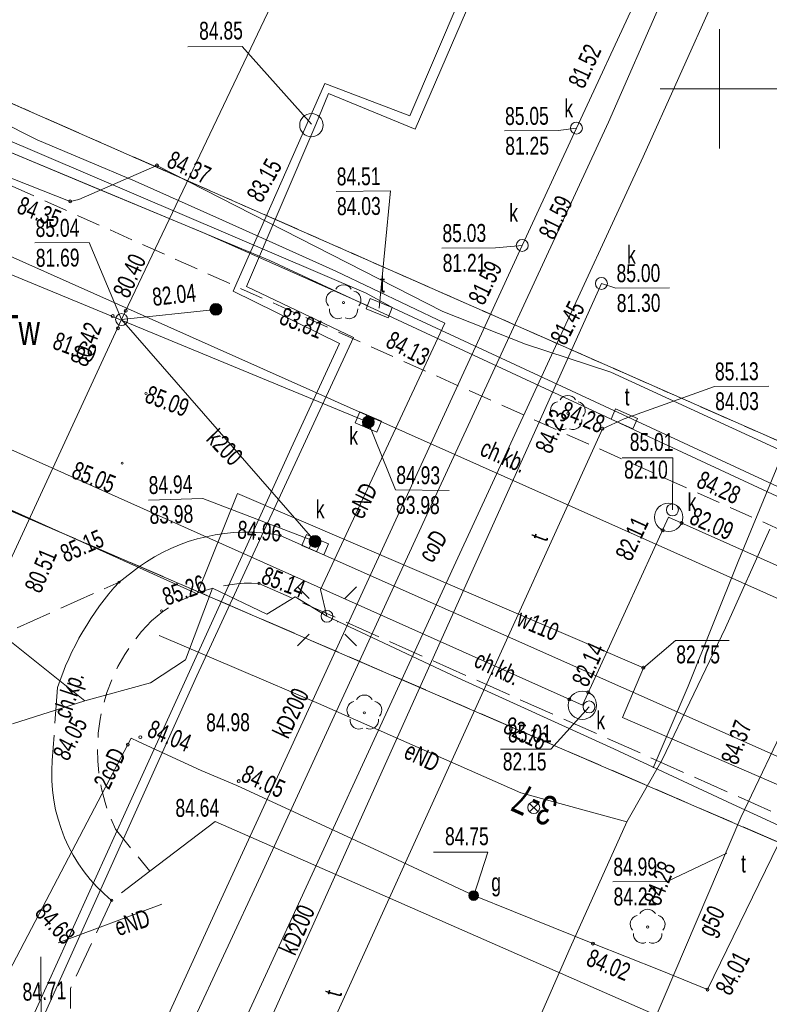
# Model space of a CAD drawing. Header units: metres. Extents: x 7446797 to 7447602, y 5789497 to 5790002.
# Tile 59 of 66: x 7447321 to 7447352, y 5789812 to 5789853. Entities that reach past the tile are written whole.
import ezdxf
from ezdxf.xclip import XClip

# ---------------------------------------------------------------- set-up
doc = ezdxf.new("R2010")
doc.units = ezdxf.units.M
doc.header["$MEASUREMENT"] = 0
doc.header["$XCLIPFRAME"] = 0
for name, pattern in [('2_KTCR02', [1.5, 1, -0.5]), ('2_KTJZ01', [2, 1.5, -0.5]), ('GUK', [2, 1.5, -0.5]), ('GUZ', [1, 0.5, -0.5])]:
    doc.linetypes.add(name, pattern=pattern)
doc.layers.add('700-L Mapa 1_500 dwg', color=7, linetype='Continuous')
for name, color, linetype, lineweight in [('ex_02_DXF_MZ_9_07', 9, 'Continuous', 18), ('ex_02_DXF_MZ_9_Dzialki7', 9, 'Continuous', 18), ('ex_02_DXF_MZ_9_EADTD_T_07', 9, 'Continuous', 18), ('ex_02_DXF_MZ_9_Kontury3', 9, 'Continuous', 18), ('ex_02_DXF_MZ_9_KTCR_E_T_17', 9, 'Continuous', 18), ('ex_02_DXF_MZ_9_KTCR_L_17', 9, 'Continuous', 18), ('ex_02_DXF_MZ_9_KTJZ_L_07', 9, 'Continuous', 18), ('ex_02_DXF_MZ_9_KTKR_D_L_07', 9, 'Continuous', 18), ('ex_02_DXF_MZ_9_KTKR_L_07', 9, 'Continuous', 18), ('ex_02_DXF_MZ_9_Numery_konturow3', 9, 'Continuous', 18), ('ex_02_DXF_MZ_9_OBOP_T_13', 9, 'Continuous', 18), ('ex_02_DXF_MZ_9_Podzial_sekcyjny_krzyze7', 9, 'Continuous', 18), ('ex_02_DXF_MZ_9_RTPW_T_17', 9, 'Continuous', 18), ('ex_02_DXF_MZ_9_SUBK_L_034', 9, 'Continuous', 18), ('ex_02_DXF_MZ_9_SUOG_L_052', 9, 'Continuous', 18), ('ex_02_DXF_MZ_9_SUOW_L_05', 9, 'Continuous', 18), ('ex_02_DXF_MZ_9_SUPC_D_L_1200', 9, 'Continuous', 18), ('ex_02_DXF_MZ_9_SUPC_E_T_1200', 9, 'Continuous', 18), ('ex_02_DXF_MZ_9_SUPE_D_L_31', 9, 'Continuous', 18), ('ex_02_DXF_MZ_9_SUPE_E_T_31', 9, 'Continuous', 18), ('ex_02_DXF_MZ_9_SUPG_E_T_27', 9, 'Continuous', 18), ('ex_02_DXF_MZ_9_SUPG_L_252', 9, 'Continuous', 18), ('ex_02_DXF_MZ_9_SUPG_L_352', 9, 'Continuous', 18), ('ex_02_DXF_MZ_9_SUPK_D_L_434', 9, 'Continuous', 18), ('ex_02_DXF_MZ_9_SUPK_E_T_434', 9, 'Continuous', 18), ('ex_02_DXF_MZ_9_SUPK_L_434', 9, 'Continuous', 18), ('ex_02_DXF_MZ_9_SUPT_D_L_030', 9, 'Continuous', 18), ('ex_02_DXF_MZ_9_SUPT_E_T_030', 9, 'Continuous', 18), ('ex_02_DXF_MZ_9_SUPT_L_030', 9, 'Continuous', 18), ('ex_02_DXF_MZ_9_SUPW_E_T_05', 9, 'Continuous', 18), ('ex_02_DXF_MZ_9_SUPW_L_05', 9, 'Continuous', 18), ('ex_02_DXF_MZ_9_SUSM_D_T_07', 9, 'Continuous', 18), ('ex_02_DXF_MZ_9_SUSM_D_T_37', 9, 'Continuous', 18), ('ex_02_DXF_MZ_9_SUTC_T_0200', 9, 'Continuous', 18), ('ex_02_DXF_MZ_9_SUTE_T_01', 9, 'Continuous', 18), ('ex_02_DXF_MZ_9_SUTG_T_052', 9, 'Continuous', 18), ('ex_02_DXF_MZ_9_SUTK_T_034', 9, 'Continuous', 18), ('ex_02_DXF_MZ_9_SUTT_T_030', 9, 'Continuous', 18), ('ex_02_DXF_MZ_9_SUTW_T_05', 9, 'Continuous', 18), ('ex_02_DXF_MZ_9_SUUC_D_L_47', 9, 'Continuous', 18), ('ex_02_DXF_MZ_9_SUUG_E_T_47', 9, 'Continuous', 18), ('ex_02_DXF_MZ_9_SUUG_T_57', 9, 'Continuous', 18), ('ex_02_DXF_MZ_9_SUUK_D_T_234', 9, 'Continuous', 18), ('ex_02_DXF_MZ_9_SUUK_D_T_97', 9, 'Continuous', 18), ('ex_02_DXF_MZ_9_SUUK_E_T_934', 9, 'Continuous', 18), ('ex_02_DXF_MZ_9_SUUK_T_07', 9, 'Continuous', 18), ('ex_02_DXF_MZ_9_SUUK_T_234', 9, 'Continuous', 18), ('ex_02_DXF_MZ_9_SUUT_D_T_130', 9, 'Continuous', 18), ('ex_02_DXF_MZ_9_SUUT_E_T_930', 9, 'Continuous', 18), ('ex_02_DXF_MZ_9_Uzytki3', 9, 'Continuous', 18)]:
    doc.layers.add(name, color=color, linetype=linetype, lineweight=lineweight)
doc.styles.add('STYL_AUTOMATYCZNY_1', font='Arial.ttf', dxfattribs={"width": 0.7})

# ---------------------------------------------------------------- blocks, each defined once
blk = doc.blocks.new('Rysunek_1_9', base_point=(7447200, 5789750, -0.867))
at = {"layer": 'ex_02_DXF_MZ_9_07', "color": 9, "linetype": 'Continuous', "lineweight": 18}
for p, q in [((7447342.026, 5789819.692, -0.867), (7447342.379, 5789820.045, -0.867)), ((7447342.379, 5789819.692, -0.867), (7447342.026, 5789820.045, -0.867))]:
    blk.add_line(p, q, dxfattribs=at)
blk.add_circle((7447342.202, 5789819.869, -0.867), 0.25, dxfattribs=at)
at = {"layer": 'ex_02_DXF_MZ_9_Dzialki7', "color": 9, "linetype": 'Continuous', "lineweight": 18}
for p, q in [((7447209.58, 5789880.04, -0.867), (7447413.1, 5789792.26, -0.867)), ((7447370.442, 5789827.328, -0.867), (7447267.927, 5789872.431, -0.867))]:
    blk.add_line(p, q, dxfattribs=at)
at = {"layer": 'ex_02_DXF_MZ_9_Kontury3', "color": 9, "linetype": 'GUK', "lineweight": 18}
for p, q in [((7447209.579, 5789880.041, -0.867), (7447354.52, 5789817.535, -0.867)), ((7447314.42, 5789851.98, -0.867), (7447356.35, 5789833.53, -0.867))]:
    blk.add_line(p, q, dxfattribs=at)
at = {"layer": 'ex_02_DXF_MZ_9_KTCR_L_17', "color": 9, "linetype": '2_KTCR02', "lineweight": 18}
for p, q in [((7447363.68, 5789826.54, -0.867), (7447261.28, 5789872.3, -0.867)), ((7447324.65, 5789818.96, -0.867), (7447326.09, 5789817.2, -0.867))]:
    blk.add_line(p, q, dxfattribs=at)
blk.add_arc((7447331.543, 5789822.27, -0.867), 7.646, 134.7471, 205.6486, dxfattribs=at)
at = {"layer": 'ex_02_DXF_MZ_9_KTJZ_L_07', "color": 9, "linetype": '2_KTJZ01', "lineweight": 18}
for p, q in [((7447316.88, 5789825.77, -0.867), (7447324.8, 5789829.32, -0.867)), ((7447330.67, 5789829.27, -0.867), (7447359.27, 5789816.55, -0.867)), ((7447322.22, 5789824.9, -0.867), (7447322, 5789821.85, -0.867)), ((7447326.09, 5789817.2, -0.867), (7447324.49, 5789815.98, -0.867)), ((7447324.49, 5789815.98, -0.867), (7447322.76, 5789812.28, -0.867)), ((7447322.76, 5789812.28, -0.867), (7447322.76, 5789811.45, -0.867))]:
    blk.add_line(p, q, dxfattribs=at)
blk.add_arc((7447330.353, 5789822.918, -0.867), 6.36, 87.1419, 131.2457, dxfattribs=at)
at = {"layer": 'ex_02_DXF_MZ_9_KTKR_D_L_07', "color": 9, "linetype": 'Continuous', "lineweight": 18}
blk.add_line((7447328.83, 5789819.29, -0.867), (7447353.283, 5789808.566, -0.867), dxfattribs=at)
at = {"layer": 'ex_02_DXF_MZ_9_KTKR_L_07', "color": 9, "linetype": 'Continuous', "lineweight": 18}
for p, q in [((7447358.45, 5789825.95, -0.867), (7447278.05, 5789861.79, -0.867)), ((7447331.56, 5789831.28, -0.867), (7447356.25, 5789820.31, -0.867)), ((7447325.62, 5789829.95, -0.867), (7447324.8, 5789829.32, -0.867)), ((7447328.83, 5789819.29, -0.867), (7447326.09, 5789817.2, -0.867))]:
    blk.add_line(p, q, dxfattribs=at)
for centre, radius, start, end in [((7447330.136, 5789823.711, -0.867), 7.702, 79.3444, 125.897), ((7447333.899, 5789821.046, -0.867), 12.298, 137.718, 161.7369), ((7447328.785, 5789821.265, -0.867), 6.811, 175.0739, 230.8985)]:
    blk.add_arc(centre, radius, start, end, dxfattribs=at)
at = {"layer": 'ex_02_DXF_MZ_9_OBOP_T_13', "color": 9, "linetype": 'Continuous', "lineweight": 18}
for centre in [(7447334.22, 5789841.04, -0.867), (7447343.63, 5789836.4, -0.867), (7447335.094, 5789823.839, -0.867), (7447346.978, 5789814.862, -0.867)]:
    blk.add_circle(centre, 0.045, dxfattribs=at)
for centre, start, end in [((7447333.863, 5789841.156, -0.867), 102.1445, 221.86), ((7447334.22, 5789841.415, -0.867), 30.1401, 149.8599), ((7447334.577, 5789841.156, -0.867), 318.14, 77.8555), ((7447334, 5789840.737, -0.867), 174.1482, 293.8542), ((7447334.44, 5789840.737, -0.867), 246.1458, 5.8518), ((7447343.63, 5789836.775, -0.867), 30.1401, 149.8599), ((7447343.273, 5789836.516, -0.867), 102.1445, 221.86), ((7447343.987, 5789836.516, -0.867), 318.14, 77.8555), ((7447343.41, 5789836.097, -0.867), 174.1482, 293.8542), ((7447343.85, 5789836.097, -0.867), 246.1458, 5.8518), ((7447335.094, 5789824.214, -0.867), 30.1401, 149.8599), ((7447334.737, 5789823.955, -0.867), 102.1445, 221.86), ((7447335.45, 5789823.955, -0.867), 318.14, 77.8555), ((7447334.873, 5789823.536, -0.867), 174.1482, 293.8542), ((7447335.314, 5789823.536, -0.867), 246.1458, 5.8518), ((7447346.978, 5789815.237, -0.867), 30.1401, 149.8599), ((7447346.621, 5789814.978, -0.867), 102.1445, 221.86), ((7447347.335, 5789814.978, -0.867), 318.14, 77.8555), ((7447346.757, 5789814.558, -0.867), 174.1482, 293.8542), ((7447347.198, 5789814.558, -0.867), 246.1458, 5.8518)]:
    blk.add_arc(centre, 0.375, start, end, dxfattribs=at)
at = {"layer": 'ex_02_DXF_MZ_9_Podzial_sekcyjny_krzyze7', "color": 9, "linetype": 'Continuous', "lineweight": 18}
for p, q in [((7447350, 5789847.5, -0.867), (7447350, 5789852.5, -0.867)), ((7447347.5, 5789850, -0.867), (7447352.5, 5789850, -0.867))]:
    blk.add_line(p, q, dxfattribs=at)
at = {"layer": 'ex_02_DXF_MZ_9_RTPW_T_17', "color": 9, "linetype": 'Continuous', "lineweight": 18}
for centre in [(7447325.93, 5789837.23, -0.867), (7447324.93, 5789834.31, -0.867), (7447331.56, 5789831.28, -0.867), (7447324.8, 5789829.32, -0.867), (7447330.67, 5789829.27, -0.867), (7447326.58, 5789828.12, -0.867), (7447324.49, 5789815.98, -0.867)]:
    blk.add_circle(centre, 0.045, dxfattribs=at)
at = {"layer": 'ex_02_DXF_MZ_9_SUBK_L_034', "color": 9, "linetype": 'Continuous', "lineweight": 18}
for centre in [(7447347.86, 5789832.04, -0.867), (7447344.24, 5789824.16, -0.867)]:
    blk.add_circle(centre, 0.595, dxfattribs=at)
at = {"layer": 'ex_02_DXF_MZ_9_SUOG_L_052', "color": 9, "linetype": 'Continuous', "lineweight": 18}
for p, q in [((7447326.39, 5789846.79, -0.867), (7447323.11, 5789845.36, -0.867)), ((7447341.85, 5789839.29, -0.867), (7447338.39, 5789840.67, -0.867)), ((7447345.44, 5789838.12, -0.867), (7447341.85, 5789839.29, -0.867)), ((7447325.17, 5789822.51, -0.867), (7447320.04, 5789812.72, -0.867)), ((7447328.25, 5789821.43, -0.867), (7447325.61, 5789822.64, -0.867)), ((7447336.07, 5789817.88, -0.867), (7447329.74, 5789820.8, -0.867)), ((7447344.68, 5789814.17, -0.867), (7447347.5, 5789813.05, -0.867))]:
    blk.add_line(p, q, dxfattribs=at)
at = {"layer": 'ex_02_DXF_MZ_9_SUOW_L_05', "color": 9, "linetype": 'Continuous', "lineweight": 18}
blk.add_line((7447317.413, 5789833.631, -0.867), (7447326.531, 5789829.524, -0.867), dxfattribs=at)
at = {"layer": 'ex_02_DXF_MZ_9_SUPC_D_L_1200', "color": 9, "linetype": 'Continuous', "lineweight": 18}
for p, q in [((7447336.997, 5789848.866, -0.867), (7447342.013, 5789860.619, -0.867)), ((7447346.793, 5789847.154, -0.867), (7447352.387, 5789859.626, -0.867)), ((7447349.801, 5789858.817, -0.867), (7447345.33, 5789848.597, -0.867)), ((7447341.162, 5789857.402, -0.867), (7447337.226, 5789848.305, -0.867)), ((7447329.584, 5789841.519, -0.867), (7447333.438, 5789850.222, -0.867)), ((7447333.438, 5789850.222, -0.867), (7447336.997, 5789848.866, -0.867)), ((7447333.582, 5789849.8, -0.867), (7447333.056, 5789848.501, -0.867)), ((7447337.226, 5789848.305, -0.867), (7447333.582, 5789849.8, -0.867)), ((7447333.056, 5789848.501, -0.867), (7447330.146, 5789841.72, -0.867)), ((7447345.33, 5789848.597, -0.867), (7447337.721, 5789832.143, -0.867)), ((7447338.931, 5789830.16, -0.867), (7447346.793, 5789847.154, -0.867)), ((7447334.05, 5789839.325, -0.867), (7447329.584, 5789841.519, -0.867)), ((7447330.146, 5789841.72, -0.867), (7447334.64, 5789839.582, -0.867)), ((7447334.64, 5789839.582, -0.867), (7447328.064, 5789825.396, -0.867)), ((7447332.025, 5789834.944, -0.867), (7447334.05, 5789839.325, -0.867)), ((7447325.062, 5789819.657, -0.867), (7447332.025, 5789834.944, -0.867)), ((7447337.721, 5789832.143, -0.867), (7447330.744, 5789817.029, -0.867)), ((7447329.78, 5789810.309, -0.867), (7447338.931, 5789830.16, -0.867)), ((7447328.064, 5789825.396, -0.867), (7447320.88, 5789809.459, -0.867)), ((7447317.517, 5789803.013, -0.867), (7447325.062, 5789819.657, -0.867)), ((7447330.744, 5789817.029, -0.867), (7447323.842, 5789802.172, -0.867))]:
    blk.add_line(p, q, dxfattribs=at)
at = {"layer": 'ex_02_DXF_MZ_9_SUPE_D_L_31', "color": 9, "linetype": 'Continuous', "lineweight": 18}
for p, q in [((7447319.477, 5789848.812, -0.867), (7447321.364, 5789847.865, -0.867)), ((7447321.364, 5789847.865, -0.867), (7447325.476, 5789846.123, -0.867)), ((7447325.476, 5789846.123, -0.867), (7447329.148, 5789844.489, -0.867)), ((7447329.148, 5789844.489, -0.867), (7447333.903, 5789842.362, -0.867)), ((7447333.903, 5789842.362, -0.867), (7447338.469, 5789840.174, -0.867)), ((7447354.91, 5789840.23, -0.867), (7447350.78, 5789830.19, -0.867)), ((7447338.469, 5789840.174, -0.867), (7447333.257, 5789829.017, -0.867)), ((7447350.25, 5789827.406, -0.867), (7447352.111, 5789831.539, -0.867)), ((7447350.78, 5789830.19, -0.867), (7447348.677, 5789824.955, -0.867)), ((7447328.717, 5789829.065, -0.867), (7447327.588, 5789826.066, -0.867)), ((7447331.004, 5789827.981, -0.867), (7447328.717, 5789829.065, -0.867)), ((7447332.189, 5789828.699, -0.867), (7447331.004, 5789827.981, -0.867)), ((7447333.525, 5789827.888, -0.867), (7447332.189, 5789828.699, -0.867)), ((7447333.257, 5789829.017, -0.867), (7447333.525, 5789827.888, -0.867)), ((7447333.525, 5789827.888, -0.867), (7447339.014, 5789825.307, -0.867)), ((7447323.369, 5789824.347, -0.867), (7447319.155, 5789827.707, -0.867)), ((7447333.967, 5789827.651, -0.867), (7447333.947, 5789827.651, -0.867)), ((7447333.171, 5789824.236, -0.867), (7447326.48, 5789827.079, -0.867)), ((7447347.589, 5789821.867, -0.867), (7447350.25, 5789827.406, -0.867)), ((7447327.588, 5789826.066, -0.867), (7447326.114, 5789825.106, -0.867)), ((7447326.114, 5789825.106, -0.867), (7447323.369, 5789824.347, -0.867)), ((7447339.014, 5789825.307, -0.867), (7447345.565, 5789822.333, -0.867)), ((7447348.677, 5789824.955, -0.867), (7447347.211, 5789821.534, -0.867)), ((7447323.369, 5789824.347, -0.867), (7447320.326, 5789823.375, -0.867)), ((7447341.658, 5789820.495, -0.867), (7447333.171, 5789824.236, -0.867)), ((7447345.565, 5789822.333, -0.867), (7447350.542, 5789820.007, -0.867)), ((7447346.107, 5789819.266, -0.867), (7447347.589, 5789821.867, -0.867)), ((7447346.107, 5789819.266, -0.867), (7447341.658, 5789820.495, -0.867)), ((7447350.542, 5789820.007, -0.867), (7447354.906, 5789818.008, -0.867)), ((7447343.734, 5789813.989, -0.867), (7447346.107, 5789819.266, -0.867)), ((7447322.241, 5789814.198, -0.867), (7447326.59, 5789815.819, -0.867)), ((7447339.885, 5789805.281, -0.867), (7447343.734, 5789813.989, -0.867)), ((7447321.525, 5789813.613, -0.867), (7447321.53, 5789809.46, -0.867))]:
    blk.add_line(p, q, dxfattribs=at)
at = {"layer": 'ex_02_DXF_MZ_9_SUPG_L_252', "color": 9, "linetype": 'Continuous', "lineweight": 18}
for p, q in [((7447322.75, 5789845.28, -0.867), (7447318.07, 5789847.12, -0.867)), ((7447326.39, 5789846.79, -0.867), (7447323.11, 5789845.36, -0.867)), ((7447338.39, 5789840.67, -0.867), (7447326.39, 5789846.79, -0.867)), ((7447323.11, 5789845.36, -0.867), (7447322.75, 5789845.28, -0.867)), ((7447341.85, 5789839.29, -0.867), (7447338.39, 5789840.67, -0.867)), ((7447345.44, 5789838.12, -0.867), (7447341.85, 5789839.29, -0.867)), ((7447365.42, 5789828.94, -0.867), (7447345.44, 5789838.12, -0.867)), ((7447320.04, 5789812.72, -0.867), (7447325.17, 5789822.51, -0.867)), ((7447325.17, 5789822.51, -0.867), (7447325.31, 5789822.78, -0.867)), ((7447325.31, 5789822.78, -0.867), (7447325.61, 5789822.64, -0.867)), ((7447325.61, 5789822.64, -0.867), (7447328.25, 5789821.43, -0.867)), ((7447328.25, 5789821.43, -0.867), (7447329.74, 5789820.8, -0.867)), ((7447329.74, 5789820.8, -0.867), (7447336.07, 5789817.88, -0.867)), ((7447336.07, 5789817.88, -0.867), (7447339.68, 5789816.18, -0.867)), ((7447339.68, 5789816.18, -0.867), (7447344.68, 5789814.17, -0.867)), ((7447344.68, 5789814.17, -0.867), (7447347.5, 5789813.05, -0.867)), ((7447347.5, 5789813.05, -0.867), (7447349.49, 5789812.24, -0.867))]:
    blk.add_line(p, q, dxfattribs=at)
at = {"layer": 'ex_02_DXF_MZ_9_SUPG_L_352', "color": 9, "linetype": 'Continuous', "lineweight": 18}
blk.add_line((7447353.05, 5789819.55, -0.867), (7447349.49, 5789812.24, -0.867), dxfattribs=at)
at = {"layer": 'ex_02_DXF_MZ_9_SUPK_D_L_434', "color": 9, "linetype": 'Continuous', "lineweight": 18}
for p, q in [((7447324.907, 5789840.329, -0.867), (7447342.853, 5789878.059, -0.867)), ((7447351.253, 5789864.016, -0.867), (7447343.992, 5789848.354, -0.867)), ((7447343.992, 5789848.354, -0.867), (7447341.717, 5789843.437, -0.867)), ((7447341.717, 5789843.437, -0.867), (7447329.088, 5789816.026, -0.867)), ((7447319.932, 5789842.354, -0.867), (7447335.26, 5789836.03, -0.867)), ((7447331.026, 5789810.699, -0.867), (7447345.038, 5789841.841, -0.867)), ((7447328.864, 5789840.757, -0.867), (7447324.907, 5789840.329, -0.867)), ((7447318.856, 5789827.275, -0.867), (7447324.907, 5789840.329, -0.867)), ((7447324.907, 5789840.329, -0.867), (7447333.023, 5789831.025, -0.867)), ((7447329.088, 5789816.026, -0.867), (7447321.277, 5789799, -0.867))]:
    blk.add_line(p, q, dxfattribs=at)
at = {"layer": 'ex_02_DXF_MZ_9_SUPK_L_434', "color": 9, "linetype": 'Continuous', "lineweight": 18}
for p, q in [((7447344.24, 5789824.16, -0.867), (7447293.24, 5789846.97, -0.867)), ((7447347.86, 5789832.04, -0.867), (7447344.24, 5789824.16, -0.867)), ((7447378.34, 5789818.43, -0.867), (7447347.86, 5789832.04, -0.867))]:
    blk.add_line(p, q, dxfattribs=at)
at = {"layer": 'ex_02_DXF_MZ_9_SUPT_D_L_030', "color": 9, "linetype": 'Continuous', "lineweight": 18}
for p, q in [((7447350.886, 5789819.45, -0.867), (7447365.018, 5789849.122, -0.867)), ((7447319.071, 5789848.309, -0.867), (7447335.17, 5789841.431, -0.867)), ((7447331.13, 5789842.803, -0.867), (7447319.074, 5789847.829, -0.867)), ((7447319.074, 5789847.829, -0.867), (7447323.537, 5789845.96, -0.867)), ((7447323.537, 5789845.96, -0.867), (7447328.322, 5789843.973, -0.867)), ((7447328.322, 5789843.973, -0.867), (7447330.88, 5789842.841, -0.867)), ((7447330.88, 5789842.841, -0.867), (7447335.214, 5789840.911, -0.867)), ((7447357.308, 5789830.646, -0.867), (7447331.13, 5789842.803, -0.867)), ((7447335.17, 5789841.431, -0.867), (7447336.345, 5789840.789, -0.867)), ((7447336.345, 5789840.789, -0.867), (7447357.656, 5789830.908, -0.867)), ((7447345.08, 5789835.75, -0.867), (7447345.998, 5789836.167, -0.867)), ((7447347.177, 5789810.773, -0.867), (7447350.886, 5789819.45, -0.867))]:
    blk.add_line(p, q, dxfattribs=at)
at = {"layer": 'ex_02_DXF_MZ_9_SUPT_L_030', "color": 9, "linetype": 'Continuous', "lineweight": 18}
blk.add_line((7447329.7, 5789801.9, -0.867), (7447345.08, 5789835.75, -0.867), dxfattribs=at)
at = {"layer": 'ex_02_DXF_MZ_9_SUPW_L_05', "color": 9, "linetype": 'Continuous', "lineweight": 18}
for p, q in [((7447308.47, 5789837.66, -0.867), (7447328.081, 5789828.826, -0.867)), ((7447328.081, 5789828.826, -0.867), (7447329.77, 5789833.03, -0.867)), ((7447346.8, 5789825.73, -0.867), (7447329.77, 5789833.03, -0.867)), ((7447345.93, 5789823.64, -0.867), (7447346.8, 5789825.73, -0.867)), ((7447356.25, 5789819.17, -0.867), (7447345.93, 5789823.64, -0.867))]:
    blk.add_line(p, q, dxfattribs=at)
at = {"layer": 'ex_02_DXF_MZ_9_SUSM_D_T_07', "color": 9, "linetype": 'Continuous', "lineweight": 18}
for p, q in [((7447332.783, 5789828.631, -0.867), (7447332.288, 5789829.126, -0.867)), ((7447334.268, 5789828.631, -0.867), (7447334.763, 5789829.126, -0.867)), ((7447332.783, 5789827.146, -0.867), (7447332.288, 5789826.651, -0.867)), ((7447334.268, 5789827.146, -0.867), (7447334.763, 5789826.651, -0.867))]:
    blk.add_line(p, q, dxfattribs=at)
at = {"layer": 'ex_02_DXF_MZ_9_SUSM_D_T_37', "color": 9, "linetype": 'Continuous', "lineweight": 18}
blk.add_circle((7447333.525, 5789827.888, -0.867), 0.25, dxfattribs=at)
at = {"layer": 'ex_02_DXF_MZ_9_SUTC_T_0200', "color": 9, "linetype": 'Continuous', "lineweight": 18}
for p in [(7447327.687, 5789851.757, -0.867), (7447332.876, 5789848.514, -0.867)]:
    blk.add_line(p, (7447329.967, 5789851.773, -0.867), dxfattribs=at)
at = {"layer": 'ex_02_DXF_MZ_9_SUTG_T_052', "color": 9, "linetype": 'Continuous', "lineweight": 18}
for p in [(7447337.999, 5789818.002, -0.867), (7447339.68, 5789816.18, -0.867)]:
    blk.add_line(p, (7447340.278, 5789818.002, -0.867), dxfattribs=at)
for centre in [(7447326.39, 5789846.79, -0.867), (7447322.75, 5789845.28, -0.867), (7447325.693, 5789822.822, -0.867), (7447325.17, 5789822.51, -0.867), (7447329.824, 5789820.982, -0.867), (7447344.68, 5789814.17, -0.867), (7447349.49, 5789812.24, -0.867)]:
    blk.add_circle(centre, 0.0625, dxfattribs=at)
at = {"layer": 'ex_02_DXF_MZ_9_SUTK_T_034', "color": 9, "linetype": 'Continuous', "lineweight": 18}
for p, q in [((7447340.97, 5789848.233, -0.867), (7447343.223, 5789848.248, -0.867)), ((7447343.992, 5789848.354, -0.867), (7447343.223, 5789848.248, -0.867)), ((7447321.274, 5789843.54, -0.867), (7447323.554, 5789843.556, -0.867)), ((7447324.907, 5789840.329, -0.867), (7447323.554, 5789843.556, -0.867)), ((7447338.344, 5789843.324, -0.867), (7447340.597, 5789843.34, -0.867)), ((7447341.717, 5789843.437, -0.867), (7447340.597, 5789843.34, -0.867)), ((7447345.038, 5789841.841, -0.867), (7447345.649, 5789841.645, -0.867)), ((7447345.649, 5789841.645, -0.867), (7447347.902, 5789841.661, -0.867)), ((7447335.26, 5789836.03, -0.867), (7447336.399, 5789833.191, -0.867)), ((7447345.914, 5789834.53, -0.867), (7447348.031, 5789834.53, -0.867)), ((7447348.02, 5789832.35, -0.867), (7447348.031, 5789834.53, -0.867)), ((7447326.031, 5789832.76, -0.867), (7447328.31, 5789832.822, -0.867)), ((7447333.023, 5789831.025, -0.867), (7447328.31, 5789832.822, -0.867)), ((7447336.399, 5789833.191, -0.867), (7447338.652, 5789833.167, -0.867)), ((7447344.52, 5789824.09, -0.867), (7447342.923, 5789822.312, -0.867)), ((7447340.806, 5789822.312, -0.867), (7447342.923, 5789822.312, -0.867))]:
    blk.add_line(p, q, dxfattribs=at)
for centre in [(7447325.084, 5789840.701, -0.867), (7447324.535, 5789840.472, -0.867), (7447324.753, 5789839.967, -0.867), (7447347.611, 5789831.499, -0.867), (7447348.403, 5789831.797, -0.867), (7447344.488, 5789824.701, -0.867), (7447343.697, 5789824.403, -0.867)]:
    blk.add_circle(centre, 0.0625, dxfattribs=at)
at = {"layer": 'ex_02_DXF_MZ_9_SUTT_T_030', "color": 9, "linetype": 'Continuous', "lineweight": 18}
for p, q in [((7447333.91, 5789845.703, -0.867), (7447336.19, 5789845.719, -0.867)), ((7447335.715, 5789840.805, -0.867), (7447336.19, 5789845.719, -0.867)), ((7447345.998, 5789836.167, -0.867), (7447349.778, 5789837.526, -0.867)), ((7447349.778, 5789837.526, -0.867), (7447352.057, 5789837.542, -0.867)), ((7447350.296, 5789817.955, -0.867), (7447347.794, 5789816.778, -0.867)), ((7447345.515, 5789816.762, -0.867), (7447347.794, 5789816.778, -0.867))]:
    blk.add_line(p, q, dxfattribs=at)
blk.add_circle((7447345.08, 5789835.75, -0.867), 0.0625, dxfattribs=at)
at = {"layer": 'ex_02_DXF_MZ_9_SUTW_T_05', "color": 9, "linetype": 'Continuous', "lineweight": 18}
for p, q in [((7447346.8, 5789825.73, -0.867), (7447348.149, 5789826.875, -0.867)), ((7447348.149, 5789826.875, -0.867), (7447350.402, 5789826.875, -0.867))]:
    blk.add_line(p, q, dxfattribs=at)
blk.add_circle((7447346.8, 5789825.73, -0.867), 0.0625, dxfattribs=at)
at = {"layer": 'ex_02_DXF_MZ_9_SUUC_D_L_47', "color": 9, "linetype": 'Continuous', "lineweight": 18}
blk.add_circle((7447332.871, 5789848.479, -0.867), 0.489, dxfattribs=at)
at = {"layer": 'ex_02_DXF_MZ_9_SUUG_T_57', "color": 9, "linetype": 'Continuous', "lineweight": 18}
for radius in [0.2, 0.175, 0.15, 0.125, 0.1, 0.075, 0.05, 0.025, 0.00715]:
    blk.add_circle((7447339.68, 5789816.18, -0.867), radius, dxfattribs=at)
at = {"layer": 'ex_02_DXF_MZ_9_SUUK_D_T_234', "color": 9, "linetype": 'Continuous', "lineweight": 18}
for centre in [(7447343.992, 5789848.354, -0.867), (7447341.717, 5789843.437, -0.867), (7447345.038, 5789841.841, -0.867), (7447324.907, 5789840.329, -0.867)]:
    blk.add_circle(centre, 0.25, dxfattribs=at)
at = {"layer": 'ex_02_DXF_MZ_9_SUUK_D_T_97', "color": 9, "linetype": 'Continuous', "lineweight": 18}
for centre, radius in [((7447328.864, 5789840.757, -0.867), 0.25), ((7447328.864, 5789840.757, -0.867), 0.225), ((7447328.864, 5789840.757, -0.867), 0.2), ((7447328.864, 5789840.757, -0.867), 0.175), ((7447328.864, 5789840.757, -0.867), 0.15), ((7447328.864, 5789840.757, -0.867), 0.125), ((7447328.864, 5789840.757, -0.867), 0.1), ((7447328.864, 5789840.757, -0.867), 0.075), ((7447328.864, 5789840.757, -0.867), 0.05), ((7447328.864, 5789840.757, -0.867), 0.025), ((7447328.864, 5789840.757, -0.867), 0.00715), ((7447335.26, 5789836.03, -0.867), 0.25), ((7447335.26, 5789836.03, -0.867), 0.225), ((7447335.26, 5789836.03, -0.867), 0.2), ((7447335.26, 5789836.03, -0.867), 0.175), ((7447335.26, 5789836.03, -0.867), 0.15), ((7447335.26, 5789836.03, -0.867), 0.125), ((7447335.26, 5789836.03, -0.867), 0.1), ((7447335.26, 5789836.03, -0.867), 0.075), ((7447335.26, 5789836.03, -0.867), 0.05), ((7447335.26, 5789836.03, -0.867), 0.025), ((7447335.26, 5789836.03, -0.867), 0.00715), ((7447333.023, 5789831.025, -0.867), 0.25), ((7447333.023, 5789831.025, -0.867), 0.225), ((7447333.023, 5789831.025, -0.867), 0.2), ((7447333.023, 5789831.025, -0.867), 0.175), ((7447333.023, 5789831.025, -0.867), 0.15), ((7447333.023, 5789831.025, -0.867), 0.125), ((7447333.023, 5789831.025, -0.867), 0.1), ((7447333.023, 5789831.025, -0.867), 0.075), ((7447333.023, 5789831.025, -0.867), 0.05), ((7447333.023, 5789831.025, -0.867), 0.025), ((7447333.023, 5789831.025, -0.867), 0.00715)]:
    blk.add_circle(centre, radius, dxfattribs=at)
at = {"layer": 'ex_02_DXF_MZ_9_SUUK_T_07', "color": 9, "linetype": 'Continuous', "lineweight": 18}
for p, q in [((7447334.702, 5789835.995, -0.867), (7447334.897, 5789836.455, -0.867)), ((7447334.897, 5789836.455, -0.867), (7447335.818, 5789836.065, -0.867)), ((7447335.196, 5789836.328, -0.867), (7447335.001, 5789835.868, -0.867)), ((7447335.519, 5789836.192, -0.867), (7447335.323, 5789835.732, -0.867)), ((7447335.623, 5789835.605, -0.867), (7447334.702, 5789835.995, -0.867)), ((7447335.818, 5789836.065, -0.867), (7447335.623, 5789835.605, -0.867)), ((7447332.472, 5789830.857, -0.867), (7447332.669, 5789831.317, -0.867)), ((7447332.669, 5789831.317, -0.867), (7447333.588, 5789830.923, -0.867)), ((7447332.968, 5789831.189, -0.867), (7447332.771, 5789830.729, -0.867)), ((7447333.391, 5789830.463, -0.867), (7447332.472, 5789830.857, -0.867)), ((7447333.289, 5789831.051, -0.867), (7447333.092, 5789830.591, -0.867)), ((7447333.588, 5789830.923, -0.867), (7447333.391, 5789830.463, -0.867))]:
    blk.add_line(p, q, dxfattribs=at)
at = {"layer": 'ex_02_DXF_MZ_9_SUUK_T_234', "color": 9, "linetype": 'Continuous', "lineweight": 18}
for centre in [(7447348.02, 5789832.35, -0.867), (7447344.52, 5789824.09, -0.867)]:
    blk.add_circle(centre, 0.25, dxfattribs=at)
at = {"layer": 'ex_02_DXF_MZ_9_SUUT_D_T_130', "color": 9, "linetype": 'Continuous', "lineweight": 18}
for p, q in [((7447335.338, 5789841.209, -0.867), (7447335.164, 5789840.776, -0.867)), ((7447336.266, 5789840.834, -0.867), (7447335.338, 5789841.209, -0.867)), ((7447335.164, 5789840.776, -0.867), (7447336.091, 5789840.401, -0.867)), ((7447336.091, 5789840.401, -0.867), (7447336.266, 5789840.834, -0.867)), ((7447345.635, 5789836.582, -0.867), (7447345.446, 5789836.155, -0.867)), ((7447346.55, 5789836.178, -0.867), (7447345.635, 5789836.582, -0.867)), ((7447345.446, 5789836.155, -0.867), (7447346.361, 5789835.751, -0.867)), ((7447346.361, 5789835.751, -0.867), (7447346.55, 5789836.178, -0.867))]:
    blk.add_line(p, q, dxfattribs=at)
at = {"layer": 'ex_02_DXF_MZ_9_Uzytki3', "color": 9, "linetype": 'GUZ', "lineweight": 18}
for p, q in [((7447209.579, 5789880.041, -0.867), (7447354.52, 5789817.535, -0.867)), ((7447314.424, 5789851.976, -0.867), (7447356.347, 5789833.529, -0.867))]:
    blk.add_line(p, q, dxfattribs=at)
at = {"layer": 'ex_02_DXF_MZ_9_EADTD_T_07', "color": 9, "linetype": 'Continuous', "lineweight": 18, "insert": (7447343.304, 5789820.21, -0.867), "char_height": 1.25, "attachment_point": 7, "rotation": 155.9627, "style": 'STYL_AUTOMATYCZNY_1'}
blk.add_mtext('\\A1;{\\pql;\\fArial|b0|i0|c238|p0;\\W0.700000;3-7}', dxfattribs=at)
at = {"layer": 'ex_02_DXF_MZ_9_KTCR_E_T_17', "color": 9, "linetype": 'Continuous', "lineweight": 18, "char_height": 0.75, "attachment_point": 4, "style": 'STYL_AUTOMATYCZNY_1'}
for s, insert, rotation in [('\\A1;{\\pql;\\fArial|b0|i0|c238|p0;\\W0.700000;ch.kb.}', (7447340.04, 5789835, -0.867), 336.4403), ('\\A1;{\\pql;\\fArial|b0|i0|c238|p0;\\W0.700000;ch.kb.}', (7447339.796, 5789826.143, -0.867), 334.4627), ('\\A1;{\\pql;\\fArial|b0|i0|c238|p0;\\W0.700000;ch.kp.}', (7447322.476, 5789823.633, -0.867), 71.4543)]:
    blk.add_mtext(s, dxfattribs=dict(at, insert=insert, rotation=rotation))
at = {"layer": 'ex_02_DXF_MZ_9_Numery_konturow3', "color": 9, "linetype": 'Continuous', "lineweight": 18, "insert": (7447319.837, 5789840.518, -0.867), "char_height": 1.26, "attachment_point": 1, "style": 'STYL_AUTOMATYCZNY_1'}
blk.add_mtext('\\A1;{\\pql;\\fArial|b0|i0|c238|p0;\\W0.700000;Tw}', dxfattribs=at)
at = {"layer": 'ex_02_DXF_MZ_9_RTPW_T_17', "color": 9, "linetype": 'Continuous', "lineweight": 18, "char_height": 0.75, "style": 'STYL_AUTOMATYCZNY_1'}
for s, insert, attachment_point, rotation in [('\\A1;{\\pql;\\fArial|b0|i0|c238|p0;\\W0.700000;85.09}', (7447325.963, 5789837.234, -0.867), 4, 339.1697), ('\\A1;{\\pql;\\fArial|b0|i0|c238|p0;\\W0.700000;85.05}', (7447322.748, 5789833.706, -0.867), 7, 338.2137), ('\\A1;{\\pql;\\fArial|b0|i0|c238|p0;\\W0.700000;84.96}', (7447329.743, 5789831.143, -0.867), 7, 355.7201), ('\\A1;{\\pql;\\fArial|b0|i0|c238|p0;\\W0.700000;85.15}', (7447322.559, 5789830.121, -0.867), 7, 23.5885), ('\\A1;{\\pql;\\fArial|b0|i0|c238|p0;\\W0.700000;85.14}', (7447330.709, 5789829.288, -0.867), 7, 339.1341), ('\\A1;{\\pql;\\fArial|b0|i0|c238|p0;\\W0.700000;85.26}', (7447326.801, 5789828.312, -0.867), 7, 19.9831), ('\\A1;{\\pql;\\fArial|b0|i0|c238|p0;\\W0.700000;84.98}', (7447328.459, 5789823.053, -0.867), 7, 0.4031), ('\\A1;{\\pql;\\fArial|b0|i0|c238|p0;\\W0.700000;84.64}', (7447327.169, 5789819.469, -0.867), 7, 0.4031), ('\\A1;{\\pql;\\fArial|b0|i0|c238|p0;\\W0.700000;84.68}', (7447321.779, 5789815.932, -0.867), 1, 312.6608), ('\\A1;{\\pql;\\fArial|b0|i0|c238|p0;\\W0.700000;84.71}', (7447320.766, 5789811.759, -0.867), 7, 2.2458)]:
    blk.add_mtext(s, dxfattribs=dict(at, insert=insert, attachment_point=attachment_point, rotation=rotation))
at = {"layer": 'ex_02_DXF_MZ_9_SUPC_E_T_1200', "color": 9, "linetype": 'Continuous', "lineweight": 18, "char_height": 0.75, "attachment_point": 4, "style": 'STYL_AUTOMATYCZNY_1'}
for s, insert, rotation in [('\\A1;{\\pql;\\fArial|b0|i0|c238|p0;\\W0.700000;coD}', (7447337.632, 5789830.275, -0.867), 59.0745), ('\\A1;{\\pql;\\fArial|b0|i0|c238|p0;\\W0.700000;2coD}', (7447324.047, 5789820.744, -0.867), 64.7876)]:
    blk.add_mtext(s, dxfattribs=dict(at, insert=insert, rotation=rotation))
at = {"layer": 'ex_02_DXF_MZ_9_SUPE_E_T_31', "color": 9, "linetype": 'Continuous', "lineweight": 18, "char_height": 0.75, "attachment_point": 4, "style": 'STYL_AUTOMATYCZNY_1'}
for insert, rotation in [((7447334.694, 5789832.078, -0.867), 63.8331), ((7447336.855, 5789822.313, -0.867), 334.3727), ((7447324.657, 5789814.828, -0.867), 17.7532)]:
    blk.add_mtext('\\A1;{\\pql;\\fArial|b0|i0|c238|p0;\\W0.700000;eND}', dxfattribs=dict(at, insert=insert, rotation=rotation))
at = {"layer": 'ex_02_DXF_MZ_9_SUPG_E_T_27', "color": 9, "linetype": 'Continuous', "lineweight": 18, "insert": (7447349.923, 5789814.31, -0.867), "char_height": 0.75, "attachment_point": 7, "rotation": 64.4959, "style": 'STYL_AUTOMATYCZNY_1'}
blk.add_mtext('\\A1;{\\pql;\\fArial|b0|i0|c238|p0;\\W0.700000;g50}', dxfattribs=at)
at = {"layer": 'ex_02_DXF_MZ_9_SUPK_E_T_434', "color": 9, "linetype": 'Continuous', "lineweight": 18, "char_height": 0.75, "attachment_point": 7, "style": 'STYL_AUTOMATYCZNY_1'}
for s, insert, rotation in [('\\A1;{\\pql;\\fArial|b0|i0|c238|p0;\\W0.700000;k200}', (7447328.408, 5789835.274, -0.867), 314.235), ('\\A1;{\\pql;\\fArial|b0|i0|c238|p0;\\W0.700000;kD200}', (7447331.908, 5789822.708, -0.867), 64.9954), ('\\A1;{\\pql;\\fArial|b0|i0|c238|p0;\\W0.700000;kD200}', (7447332.196, 5789813.621, -0.867), 66.3009)]:
    blk.add_mtext(s, dxfattribs=dict(at, insert=insert, rotation=rotation))
at = {"layer": 'ex_02_DXF_MZ_9_SUPT_E_T_030', "color": 9, "linetype": 'Continuous', "lineweight": 18, "char_height": 0.75, "attachment_point": 7, "style": 'STYL_AUTOMATYCZNY_1'}
for insert, rotation in [((7447342.748, 5789830.971, -0.867), 69.8051), ((7447334.118, 5789811.891, -0.867), 74.6776)]:
    blk.add_mtext('\\A1;{\\pql;\\fArial|b0|i0|c238|p0;\\W0.700000;t}', dxfattribs=dict(at, insert=insert, rotation=rotation))
at = {"layer": 'ex_02_DXF_MZ_9_SUPW_E_T_05', "color": 9, "linetype": 'Continuous', "lineweight": 18, "insert": (7447341.424, 5789827.509, -0.867), "char_height": 0.75, "attachment_point": 7, "rotation": 337.1412, "style": 'STYL_AUTOMATYCZNY_1'}
blk.add_mtext('\\A1;{\\pql;\\fArial|b0|i0|c238|p0;\\W0.700000;w110}', dxfattribs=at)
at = {"layer": 'ex_02_DXF_MZ_9_SUTC_T_0200', "color": 9, "linetype": 'Continuous', "lineweight": 18, "char_height": 0.75, "style": 'STYL_AUTOMATYCZNY_1'}
for s, insert, attachment_point, rotation in [('\\A1;{\\pql;\\fArial|b0|i0|c238|p0;\\W0.700000;84.85}', (7447328.161, 5789852.429, -0.867), 4, 0.403), ('\\A1;{\\pql;\\fArial|b0|i0|c238|p0;\\W0.700000;83.15}', (7447330.783, 5789845.179, -0.867), 7, 60.9577)]:
    blk.add_mtext(s, dxfattribs=dict(at, insert=insert, attachment_point=attachment_point, rotation=rotation))
at = {"layer": 'ex_02_DXF_MZ_9_SUTE_T_01', "color": 9, "linetype": 'Continuous', "lineweight": 18, "insert": (7447336.106, 5789839.543, -0.867), "char_height": 0.75, "attachment_point": 4, "rotation": 332.4127, "style": 'STYL_AUTOMATYCZNY_1'}
blk.add_mtext('\\A1;{\\pql;\\fArial|b0|i0|c238|p0;\\W0.700000;84.13}', dxfattribs=at)
at = {"layer": 'ex_02_DXF_MZ_9_SUTG_T_052', "color": 9, "linetype": 'Continuous', "lineweight": 18, "char_height": 0.75, "style": 'STYL_AUTOMATYCZNY_1'}
for s, insert, attachment_point, rotation in [('\\A1;{\\pql;\\fArial|b0|i0|c238|p0;\\W0.700000;84.37}', (7447326.746, 5789846.743, -0.867), 7, 335.1795), ('\\A1;{\\pql;\\fArial|b0|i0|c238|p0;\\W0.700000;84.35}', (7447320.459, 5789844.808, -0.867), 7, 338.6542), ('\\A1;{\\pql;\\fArial|b0|i0|c238|p0;\\W0.700000;84.05}', (7447322.668, 5789821.775, -0.867), 7, 62.7186), ('\\A1;{\\pql;\\fArial|b0|i0|c238|p0;\\W0.700000;84.04}', (7447325.927, 5789822.865, -0.867), 7, 337.8337), ('\\A1;{\\pql;\\fArial|b0|i0|c238|p0;\\W0.700000;84.05}', (7447329.863, 5789820.997, -0.867), 7, 335.7202), ('\\A1;{\\pql;\\fArial|b0|i0|c238|p0;\\W0.700000;84.02}', (7447344.634, 5789813.973, -0.867), 1, 337.8343), ('\\A1;{\\pql;\\fArial|b0|i0|c238|p0;\\W0.700000;84.01}', (7447349.785, 5789812.288, -0.867), 1, 62.7305)]:
    blk.add_mtext(s, dxfattribs=dict(at, insert=insert, attachment_point=attachment_point, rotation=rotation))
at = {"layer": 'ex_02_DXF_MZ_9_SUTG_T_052', "color": 9, "linetype": 'Continuous', "lineweight": 18, "insert": (7447338.477, 5789818.283, -0.867), "char_height": 0.75, "attachment_point": 7, "style": 'STYL_AUTOMATYCZNY_1'}
blk.add_mtext('\\A1;{\\pql;\\fArial|b0|i0|c238|p0;\\W0.700000;84.75}', dxfattribs=at)
at = {"layer": 'ex_02_DXF_MZ_9_SUTK_T_034', "color": 9, "linetype": 'Continuous', "lineweight": 18, "char_height": 0.75, "style": 'STYL_AUTOMATYCZNY_1'}
for s, insert, attachment_point, rotation in [('\\A1;{\\pql;\\fArial|b0|i0|c238|p0;\\W0.700000;81.52}', (7447343.959, 5789850.117, -0.867), 4, 65.3831), ('\\A1;{\\pql;\\fArial|b0|i0|c238|p0;\\W0.700000;85.05}', (7447340.993, 5789849.233, -0.867), 1, 0.403), ('\\A1;{\\pql;\\fArial|b0|i0|c238|p0;\\W0.700000;81.25}', (7447341.002, 5789847.983, -0.867), 1, 0.403), ('\\A1;{\\pql;\\fArial|b0|i0|c238|p0;\\W0.700000;81.59}', (7447342.714, 5789843.788, -0.867), 4, 63.8331), ('\\A1;{\\pql;\\fArial|b0|i0|c238|p0;\\W0.700000;85.04}', (7447321.297, 5789844.54, -0.867), 1, 0.4031), ('\\A1;{\\pql;\\fArial|b0|i0|c238|p0;\\W0.700000;85.03}', (7447338.367, 5789844.324, -0.867), 1, 0.403), ('\\A1;{\\pql;\\fArial|b0|i0|c238|p0;\\W0.700000;81.69}', (7447321.305, 5789843.29, -0.867), 1, 0.4031), ('\\A1;{\\pql;\\fArial|b0|i0|c238|p0;\\W0.700000;80.40}', (7447325.208, 5789841.17, -0.867), 7, 65.5991), ('\\A1;{\\pql;\\fArial|b0|i0|c238|p0;\\W0.700000;81.21}', (7447338.376, 5789843.074, -0.867), 1, 0.403), ('\\A1;{\\pql;\\fArial|b0|i0|c238|p0;\\W0.700000;81.59}', (7447339.763, 5789841.047, -0.867), 4, 63.8331), ('\\A1;{\\pql;\\fArial|b0|i0|c238|p0;\\W0.700000;85.00}', (7447345.672, 5789842.645, -0.867), 1, 0.403), ('\\A1;{\\pql;\\fArial|b0|i0|c238|p0;\\W0.700000;82.04}', (7447326.199, 5789841.266, -0.867), 4, 6.1131), ('\\A1;{\\pql;\\fArial|b0|i0|c238|p0;\\W0.700000;81.45}', (7447343.192, 5789839.376, -0.867), 4, 62.4361), ('\\A1;{\\pql;\\fArial|b0|i0|c238|p0;\\W0.700000;81.30}', (7447345.681, 5789841.395, -0.867), 1, 0.403), ('\\A1;{\\pql;\\fArial|b0|i0|c238|p0;\\W0.700000;81.69}', (7447322.222, 5789839.836, -0.867), 1, 339.579), ('\\A1;{\\pql;\\fArial|b0|i0|c238|p0;\\W0.700000;80.42}', (7447322.737, 5789838.568, -0.867), 1, 69.0949), ('\\A1;{\\pql;\\fArial|b0|i0|c238|p0;\\W0.700000;84.93}', (7447336.439, 5789834.19, -0.867), 1, 359.403), ('\\A1;{\\pql;\\fArial|b0|i0|c238|p0;\\W0.700000;84.94}', (7447326.033, 5789833.76, -0.867), 1, 1.5731), ('\\A1;{\\pql;\\fArial|b0|i0|c238|p0;\\W0.700000;83.98}', (7447336.426, 5789832.94, -0.867), 1, 359.403), ('\\A1;{\\pql;\\fArial|b0|i0|c238|p0;\\W0.700000;83.98}', (7447326.068, 5789832.511, -0.867), 1, 1.5731), ('\\A1;{\\pql;\\fArial|b0|i0|c238|p0;\\W0.700000;82.09}', (7447348.674, 5789831.791, -0.867), 7, 336.2912), ('\\A1;{\\pql;\\fArial|b0|i0|c238|p0;\\W0.700000;82.11}', (7447345.597, 5789830.469, -0.867), 1, 65.4804), ('\\A1;{\\pql;\\fArial|b0|i0|c238|p0;\\W0.700000;80.51}', (7447321.165, 5789828.955, -0.867), 4, 67.2031), ('\\A1;{\\pql;\\fArial|b0|i0|c238|p0;\\W0.700000;82.14}', (7447344.459, 5789824.871, -0.867), 7, 65.3639), ('\\A1;{\\pql;\\fArial|b0|i0|c238|p0;\\W0.700000;82.16}', (7447341.193, 5789823.722, -0.867), 1, 333.8349)]:
    blk.add_mtext(s, dxfattribs=dict(at, insert=insert, attachment_point=attachment_point, rotation=rotation))
for s, insert, attachment_point in [('\\A1;{\\pql;\\fArial|b0|i0|c238|p0;\\W0.700000;85.01}', (7447346.229, 5789834.811, -0.867), 7), ('\\A1;{\\pql;\\fArial|b0|i0|c238|p0;\\W0.700000;82.10}', (7447345.99, 5789834.413, -0.867), 1), ('\\A1;{\\pql;\\fArial|b0|i0|c238|p0;\\W0.700000;85.01}', (7447341.121, 5789822.592, -0.867), 7), ('\\A1;{\\pql;\\fArial|b0|i0|c238|p0;\\W0.700000;82.15}', (7447340.901, 5789822.176, -0.867), 1)]:
    blk.add_mtext(s, dxfattribs=dict(at, insert=insert, attachment_point=attachment_point))
at = {"layer": 'ex_02_DXF_MZ_9_SUTT_T_030', "color": 9, "linetype": 'Continuous', "lineweight": 18, "char_height": 0.75, "style": 'STYL_AUTOMATYCZNY_1'}
for s, insert, attachment_point, rotation in [('\\A1;{\\pql;\\fArial|b0|i0|c238|p0;\\W0.700000;84.51}', (7447333.933, 5789846.703, -0.867), 1, 0.403), ('\\A1;{\\pql;\\fArial|b0|i0|c238|p0;\\W0.700000;84.03}', (7447333.942, 5789845.453, -0.867), 1, 0.403), ('\\A1;{\\pql;\\fArial|b0|i0|c238|p0;\\W0.700000;83.81}', (7447331.47, 5789840.162, -0.867), 7, 338.8028), ('\\A1;{\\pql;\\fArial|b0|i0|c238|p0;\\W0.700000;85.13}', (7447349.8, 5789838.526, -0.867), 1, 0.403), ('\\A1;{\\pql;\\fArial|b0|i0|c238|p0;\\W0.700000;84.03}', (7447349.809, 5789837.276, -0.867), 1, 0.403), ('\\A1;{\\pql;\\fArial|b0|i0|c238|p0;\\W0.700000;84.23}', (7447342.935, 5789834.652, -0.867), 7, 67.4569), ('\\A1;{\\pql;\\fArial|b0|i0|c238|p0;\\W0.700000;84.28}', (7447343.264, 5789836.22, -0.867), 7, 338.2928), ('\\A1;{\\pql;\\fArial|b0|i0|c238|p0;\\W0.700000;84.28}', (7447348.97, 5789833.322, -0.867), 7, 335.4827), ('\\A1;{\\pql;\\fArial|b0|i0|c238|p0;\\W0.700000;84.37}', (7447350.392, 5789821.745, -0.867), 4, 70.2631), ('\\A1;{\\pql;\\fArial|b0|i0|c238|p0;\\W0.700000;84.99}', (7447345.537, 5789817.762, -0.867), 1, 0.403), ('\\A1;{\\pql;\\fArial|b0|i0|c238|p0;\\W0.700000;84.28}', (7447347.137, 5789815.848, -0.867), 4, 67.8831), ('\\A1;{\\pql;\\fArial|b0|i0|c238|p0;\\W0.700000;84.22}', (7447345.546, 5789816.512, -0.867), 1, 0.403)]:
    blk.add_mtext(s, dxfattribs=dict(at, insert=insert, attachment_point=attachment_point, rotation=rotation))
at = {"layer": 'ex_02_DXF_MZ_9_SUTW_T_05', "color": 9, "linetype": 'Continuous', "lineweight": 18, "insert": (7447348.179, 5789825.905, -0.867), "char_height": 0.75, "attachment_point": 7, "style": 'STYL_AUTOMATYCZNY_1'}
blk.add_mtext('\\A1;{\\pql;\\fArial|b0|i0|c238|p0;\\W0.700000;82.75}', dxfattribs=at)
at = {"layer": 'ex_02_DXF_MZ_9_SUUG_E_T_47', "color": 9, "linetype": 'Continuous', "lineweight": 18, "insert": (7447340.418, 5789816.14, -0.867), "char_height": 0.75, "attachment_point": 7, "style": 'STYL_AUTOMATYCZNY_1'}
blk.add_mtext('\\A1;{\\pql;\\fArial|b0|i0|c238|p0;\\W0.700000;g}', dxfattribs=at)
at = {"layer": 'ex_02_DXF_MZ_9_SUUK_E_T_934', "color": 9, "linetype": 'Continuous', "lineweight": 18, "char_height": 0.75, "style": 'STYL_AUTOMATYCZNY_1'}
for s, insert, attachment_point in [('\\A1;{\\pql;\\fArial|b0|i0|c238|p0;\\W0.700000;k}', (7447343.484, 5789849.556, -0.867), 1), ('\\A1;{\\pql;\\fArial|b0|i0|c238|p0;\\W0.700000;k}', (7447341.174, 5789845.179, -0.867), 1), ('\\A1;{\\pql;\\fArial|b0|i0|c238|p0;\\W0.700000;k}', (7447346.117, 5789843.424, -0.867), 1), ('\\A1;{\\pql;\\fArial|b0|i0|c238|p0;\\W0.700000;k }', (7447334.462, 5789835.457, -0.867), 4), ('\\A1;{\\pql;\\fArial|b0|i0|c238|p0;\\W0.700000;k }', (7447333.054, 5789832.377, -0.867), 4), ('\\A1;{\\pql;\\fArial|b0|i0|c238|p0;\\W0.700000;k}', (7447348.656, 5789832.3, -0.867), 7), ('\\A1;{\\pql;\\fArial|b0|i0|c238|p0;\\W0.700000;k}', (7447344.827, 5789823.901, -0.867), 1)]:
    blk.add_mtext(s, dxfattribs=dict(at, insert=insert, attachment_point=attachment_point))
at = {"layer": 'ex_02_DXF_MZ_9_SUUT_E_T_930', "color": 9, "linetype": 'Continuous', "lineweight": 18, "char_height": 0.75, "attachment_point": 1, "style": 'STYL_AUTOMATYCZNY_1'}
for insert in [(7447335.753, 5789842.215, -0.867), (7447346.017, 5789837.477, -0.867), (7447350.895, 5789817.9, -0.867)]:
    blk.add_mtext('\\A1;{\\pql;\\fArial|b0|i0|c238|p0;\\W0.700000;t}', dxfattribs=dict(at, insert=insert))

msp = doc.modelspace()

# ---------------------------------------------------------------- block references
at = {"layer": '700-L Mapa 1_500 dwg', "color": 52, "linetype": 'Continuous', "lineweight": 25}
ref = msp.add_blockref('Rysunek_1_9', (7447200, 5789750, -0.867), dxfattribs=at)
XClip(ref).set_block_clipping_path([(7446797.4999703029, 5789497.4999993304), (7447602.4999703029, 5790002.4999993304)])

doc.saveas('drawing.dxf')
